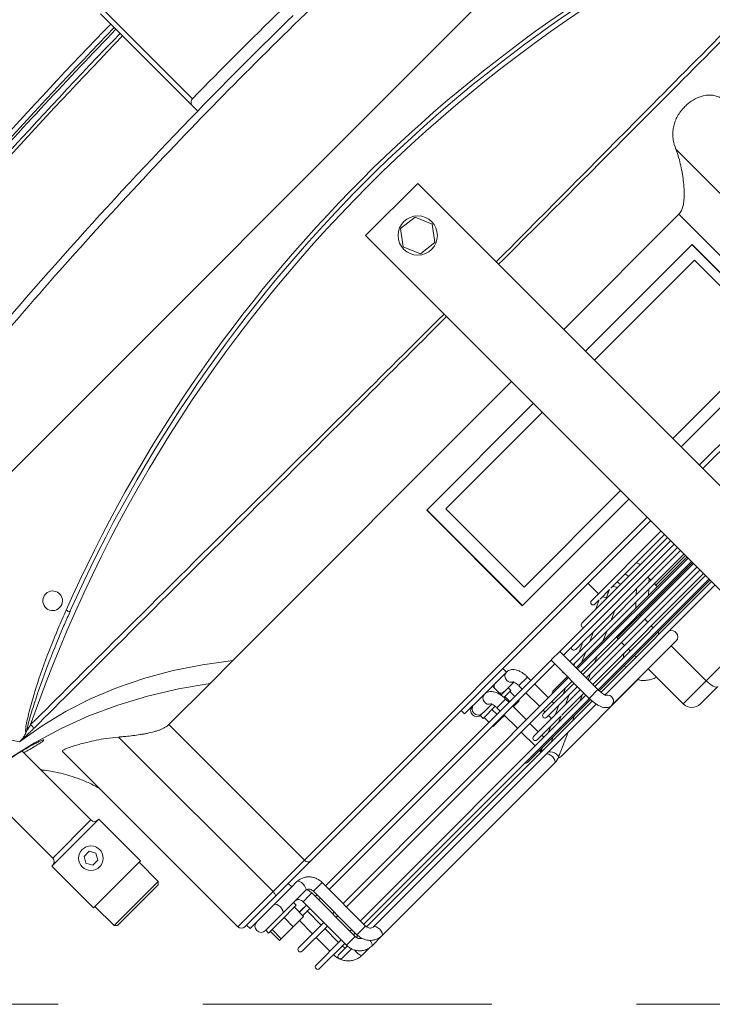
# Model space of a CAD drawing. Header units: millimetres. Extents: x -96593 to 66336, y -23969 to 7139.
# Tile 252 of 256: x -74155 to -74132, y -5433 to -5399. Entities that reach past the tile are written whole.
import ezdxf

# ---------------------------------------------------------------- set-up
doc = ezdxf.new("R2010")
doc.units = ezdxf.units.MM
doc.linetypes.add('DASHED', pattern=[0.75, 0.5, -0.25])
doc.layers.add('mm_punktwstawienia', color=1, linetype='Continuous', lineweight=50)
doc.layers.add('PG_PODCIĄGI', color=1, linetype='DASHED', lineweight=18)

# ---------------------------------------------------------------- blocks, each defined once
blk = doc.blocks.new('W_Gorny')
at = {"color": 7, "linetype": 'Continuous', "lineweight": 13}
for p, q in [((143.801, 230.641), (143.801, 206.024)), ((146.801, 230.641), (146.801, 206.024)), ((139.97, 229.124), (140.968, 229.124)), ((139.47, 228.624), (139.47, 226.614)), ((140.8, 228.624), (139.47, 228.624)), ((143.801, 228.624), (140.8, 228.624)), ((140.8, 228.624), (140.8, 226.614)), ((123.446, 226.614), (123.017, 226.614)), ((124.155, 226.624), (123.553, 226.624)), ((134.088, 226.624), (124.155, 226.624)), ((135.351, 226.124), (134.358, 226.567)), ((138.886, 226.624), (134.468, 226.624)), ((141.083, 226.614), (137.383, 226.614)), ((122.852, 225.774), (121.401, 225.774)), ((122.878, 226.124), (122.351, 226.124)), ((122.351, 225.924), (122.841, 225.924)), ((122.852, 225.874), (122.852, 223.374)), ((123.209, 225.874), (122.852, 225.874)), ((123.352, 225.874), (123.209, 225.874)), ((123.351, 225.924), (123.457, 225.924)), ((123.352, 223.374), (123.352, 225.874)), ((123.453, 225.774), (123.352, 225.774)), ((123.453, 225.874), (123.453, 223.374)), ((123.453, 225.874), (123.953, 225.874)), ((123.949, 225.924), (136.933, 225.924)), ((123.953, 223.374), (123.953, 225.874)), ((136.928, 225.774), (123.953, 225.774)), ((124.155, 226.124), (124.886, 226.124)), ((136.965, 226.124), (124.886, 226.124)), ((134.165, 225.832), (133.307, 225.832)), ((133.97, 225.924), (134.178, 225.831)), ((134.003, 225.874), (134.003, 225.832)), ((134.003, 225.874), (134.082, 225.874)), ((134.177, 225.832), (134.165, 225.832)), ((134.767, 225.832), (134.205, 225.832)), ((134.571, 225.924), (134.779, 225.832)), ((136.924, 225.832), (134.767, 225.832)), ((136.007, 225.832), (135.8, 225.924)), ((136.932, 225.764), (136.932, 223.564)), ((136.932, 225.764), (136.956, 225.764)), ((136.956, 225.764), (137.432, 225.764)), ((143.801, 225.832), (137.427, 225.832)), ((143.801, 225.774), (137.43, 225.774)), ((137.432, 223.564), (137.432, 225.764)), ((137.435, 225.924), (143.801, 225.924)), ((137.48, 226.114), (137.603, 226.114)), ((143.801, 226.124), (137.678, 226.124)), ((138.883, 225.832), (138.86, 225.924)), ((139.47, 225.924), (139.47, 225.832)), ((140.8, 225.924), (140.8, 225.832)), ((121.401, 225.574), (122.852, 225.574)), ((122.201, 225.574), (122.201, 224.774)), ((122.701, 224.774), (122.701, 225.574)), ((123.352, 225.574), (123.453, 225.574)), ((123.953, 225.574), (136.932, 225.574)), ((134.003, 225.574), (134.003, 224.774)), ((135.004, 225.459), (134.235, 225.459)), ((134.503, 225.459), (134.503, 225.574)), ((134.756, 225.574), (135.018, 225.457)), ((135.015, 225.459), (135.004, 225.459)), ((135.605, 225.459), (135.045, 225.459)), ((135.357, 225.574), (135.618, 225.458)), ((136.932, 225.459), (135.658, 225.459)), ((136.845, 225.459), (136.585, 225.574)), ((137.432, 225.574), (143.801, 225.574)), ((143.801, 225.459), (137.432, 225.459)), ((139.47, 225.574), (139.47, 225.459)), ((140.8, 225.574), (140.8, 225.459)), ((134.235, 225.259), (136.932, 225.259)), ((134.503, 224.774), (134.503, 225.259)), ((135.843, 225.085), (135.163, 225.085)), ((135.267, 225.259), (135.267, 225.085)), ((135.464, 225.259), (135.853, 225.085)), ((135.767, 225.085), (135.767, 225.124)), ((135.853, 225.085), (135.843, 225.085)), ((135.854, 225.085), (135.854, 225.085)), ((136.443, 225.085), (135.886, 225.085)), ((136.065, 225.259), (136.454, 225.085)), ((136.499, 225.085), (136.443, 225.085)), ((136.932, 225.085), (136.499, 225.085)), ((137.432, 225.259), (143.801, 225.259)), ((137.683, 225.085), (137.432, 225.197)), ((143.801, 225.085), (137.432, 225.085)), ((139.47, 225.259), (139.47, 225.085)), ((140.8, 225.259), (140.8, 225.085)), ((122.852, 224.774), (121.401, 224.774)), ((121.401, 224.574), (122.852, 224.574)), ((122.201, 224.574), (122.201, 223.814)), ((122.701, 223.774), (122.701, 224.574)), ((123.453, 224.774), (123.352, 224.774)), ((123.352, 224.574), (123.453, 224.574)), ((136.932, 224.774), (123.953, 224.774)), ((123.953, 224.574), (136.932, 224.574)), ((134.003, 224.574), (134.003, 223.774)), ((134.503, 223.774), (134.503, 224.574)), ((135.163, 224.885), (136.932, 224.885)), ((135.267, 224.885), (135.267, 224.774)), ((135.267, 224.574), (135.267, 223.774)), ((135.767, 224.774), (135.767, 224.885)), ((135.767, 223.774), (135.767, 224.574)), ((136.302, 224.885), (136.551, 224.774)), ((136.903, 224.885), (136.932, 224.873)), ((137.432, 224.885), (143.801, 224.885)), ((143.801, 224.774), (137.432, 224.774)), ((137.432, 224.574), (143.801, 224.574)), ((138.381, 224.774), (138.132, 224.885)), ((139.47, 224.885), (139.47, 224.824)), ((139.47, 224.824), (140.8, 224.824)), ((140.8, 224.885), (140.8, 224.824)), ((140.8, 224.824), (143.801, 224.824)), ((136.09, 224.512), (136.932, 224.512)), ((137.432, 224.512), (143.801, 224.512)), ((137.432, 224.382), (137.529, 224.339)), ((137.521, 224.339), (137.432, 224.339)), ((137.529, 224.339), (137.521, 224.339)), ((138.119, 224.339), (137.567, 224.339)), ((137.741, 224.512), (138.131, 224.339)), ((143.801, 224.339), (138.177, 224.339)), ((139.359, 224.339), (138.97, 224.512)), ((140.857, 224.512), (141.042, 224.339)), ((141.773, 224.339), (141.588, 224.512)), ((142.101, 224.424), (142.101, 224.339)), ((143.801, 224.424), (142.101, 224.424)), ((121.061, 223.814), (121.061, 223.284)), ((121.061, 223.814), (121.159, 223.814)), ((121.159, 223.814), (121.159, 223.284)), ((121.159, 223.814), (121.852, 223.814)), ((121.852, 223.814), (121.852, 223.284)), ((121.852, 223.814), (122.448, 223.814)), ((122.448, 223.814), (122.448, 223.284)), ((122.852, 223.774), (122.448, 223.774)), ((123.453, 223.774), (123.352, 223.774)), ((136.932, 223.774), (123.953, 223.774)), ((133.357, 223.814), (133.357, 223.774)), ((133.357, 223.814), (133.814, 223.814)), ((133.814, 223.814), (133.814, 223.774)), ((133.814, 223.814), (134.003, 223.814)), ((134.503, 223.814), (134.558, 223.814)), ((134.558, 223.814), (134.558, 223.774)), ((134.558, 223.814), (134.846, 223.814)), ((134.846, 223.814), (134.846, 223.774)), ((137.432, 224.139), (143.801, 224.139)), ((143.801, 223.774), (137.432, 223.774)), ((138.358, 223.966), (137.946, 223.966)), ((137.977, 224.139), (138.368, 223.965)), ((138.964, 223.966), (138.358, 223.966)), ((138.579, 224.139), (138.968, 223.966)), ((143.801, 223.966), (138.964, 223.966)), ((140.196, 223.966), (139.807, 224.139)), ((141.255, 224.139), (141.44, 223.966)), ((142.101, 224.031), (141.987, 224.139)), ((142.101, 224.139), (142.101, 223.966)), ((122.448, 223.574), (122.852, 223.574)), ((122.448, 223.564), (122.701, 223.564)), ((122.701, 223.564), (122.701, 223.574)), ((123.209, 223.374), (122.852, 223.374)), ((123.352, 223.374), (123.209, 223.374)), ((123.352, 223.574), (123.453, 223.574)), ((123.453, 223.374), (123.953, 223.374)), ((123.953, 223.574), (136.932, 223.574)), ((133.357, 223.574), (133.357, 223.284)), ((133.814, 223.574), (133.814, 223.284)), ((134.003, 223.574), (134.003, 223.374)), ((134.003, 223.374), (134.503, 223.374)), ((134.503, 223.374), (134.503, 223.574)), ((134.558, 223.574), (134.558, 223.284)), ((134.846, 223.574), (134.846, 223.284)), ((135.267, 223.574), (135.267, 223.374)), ((135.292, 223.374), (135.267, 223.374)), ((135.767, 223.374), (135.292, 223.374)), ((135.767, 223.374), (135.767, 223.574)), ((136.932, 223.564), (136.956, 223.564)), ((136.956, 223.564), (137.432, 223.564)), ((137.432, 223.574), (143.801, 223.574)), ((138.874, 223.392), (143.801, 223.392)), ((139.653, 223.392), (140.046, 223.217)), ((140.254, 223.392), (140.644, 223.219)), ((121.341, 223.124), (120.941, 223.124)), ((120.954, 223.284), (120.954, 223.124)), ((121.667, 223.284), (120.954, 223.284)), ((121.667, 223.124), (121.341, 223.124)), ((122.554, 223.284), (121.667, 223.284)), ((122.405, 223.124), (121.667, 223.124)), ((123.252, 223.124), (122.405, 223.124)), ((122.554, 223.124), (122.554, 223.284)), ((133.301, 223.284), (133.301, 223.124)), ((133.997, 223.284), (133.301, 223.284)), ((133.636, 223.124), (133.301, 223.124)), ((133.962, 223.124), (133.636, 223.124)), ((134.9, 223.124), (134.483, 223.124)), ((134.501, 222.624), (134.501, 223.124)), ((134.502, 223.284), (134.901, 223.284)), ((135.226, 223.124), (134.9, 223.124)), ((134.901, 223.124), (134.901, 223.284)), ((140.042, 223.219), (139.801, 223.219)), ((139.801, 223.019), (143.801, 223.019)), ((140.643, 223.219), (140.097, 223.219)), ((140.201, 223.019), (140.201, 222.424)), ((143.801, 223.219), (140.72, 223.219)), ((120.554, 222.624), (120.554, 222.424)), ((121.754, 222.624), (120.554, 222.624)), ((122.935, 222.624), (121.754, 222.624)), ((122.935, 222.624), (123.252, 222.624)), ((122.954, 222.424), (122.954, 222.624)), ((132.901, 222.624), (132.901, 222.424)), ((133.888, 222.624), (132.901, 222.624)), ((133.888, 222.624), (134.038, 222.624)), ((135.152, 222.624), (134.038, 222.624)), ((135.152, 222.624), (135.303, 222.624)), ((135.301, 222.424), (135.301, 222.624)), ((120.254, 222.224), (120.254, 212.138)), ((122.281, 222.224), (120.254, 222.224)), ((120.454, 222.424), (122.211, 222.424)), ((122.211, 222.424), (124.25, 222.424)), ((122.281, 213.337), (122.281, 222.224)), ((124.08, 222.224), (122.281, 222.224)), ((124.08, 222.224), (124.08, 214.424)), ((143.801, 222.224), (124.08, 222.224)), ((124.25, 222.424), (143.801, 222.424)), ((146.801, 222.424), (153.36, 222.424)), ((153.425, 222.224), (146.801, 222.224)), ((153.425, 214.424), (153.425, 222.224)), ((155.207, 222.224), (155.207, 212.464)), ((137.666, 221.174), (143.801, 221.174)), ((137.666, 215.674), (137.666, 221.174)), ((137.675, 215.674), (137.675, 221.174)), ((146.801, 221.174), (152.937, 221.174)), ((152.927, 215.674), (152.927, 221.174)), ((152.937, 221.174), (152.937, 215.674)), ((138.251, 216.193), (138.251, 220.693)), ((143.801, 220.693), (138.251, 220.693)), ((152.551, 220.693), (146.801, 220.693)), ((152.551, 216.193), (152.551, 220.693)), ((116.831, 218.724), (116.731, 218.624)), ((116.731, 218.624), (116.731, 217.524)), ((119.271, 218.624), (116.731, 218.624)), ((116.831, 218.724), (119.171, 218.724)), ((119.271, 218.624), (119.171, 218.724)), ((119.271, 217.524), (119.271, 218.624)), ((116.651, 217.524), (116.651, 215.124)), ((119.351, 217.524), (116.651, 217.524)), ((119.351, 215.124), (119.351, 217.524)), ((117.857, 216.274), (117.713, 216.024)), ((118.146, 216.274), (117.857, 216.274)), ((118.29, 216.024), (118.146, 216.274)), ((143.801, 216.193), (138.251, 216.193)), ((152.551, 216.193), (146.801, 216.193)), ((117.713, 216.024), (117.857, 215.774)), ((117.857, 215.774), (118.146, 215.774)), ((118.146, 215.774), (118.29, 216.024)), ((137.666, 215.674), (143.801, 215.674)), ((146.801, 215.674), (152.937, 215.674)), ((119.351, 215.124), (116.651, 215.124)), ((116.901, 214.924), (116.901, 210.404)), ((119.101, 214.924), (116.901, 214.924)), ((119.101, 210.962), (119.101, 214.924)), ((124.08, 214.424), (126.454, 214.424)), ((126.454, 214.424), (127.759, 214.424)), ((143.801, 214.424), (127.759, 214.424)), ((153.425, 214.424), (146.801, 214.424)), ((114.001, 202.624), (119.301, 210.624)), ((119.301, 210.624), (119.408, 210.624)), ((124.298, 208.408), (124.488, 208.333)), ((145.597, 208.214), (144.851, 208.125)), ((146.047, 207.614), (145.597, 208.214)), ((124.223, 207.917), (124.379, 207.917)), ((144.851, 208.125), (144.556, 207.435)), ((144.556, 207.435), (145.006, 206.834)), ((145.751, 206.924), (146.047, 207.614)), ((145.006, 206.834), (145.751, 206.924)), ((143.801, 206.024), (146.801, 206.024)), ((176.601, 202.624), (114.001, 202.624)), ((142.551, 197.316), (142.551, 197.616)), ((142.551, 192.024), (142.551, 197.316)), ((142.751, 197.113), (142.751, 192.024))]:
    blk.add_line(p, q, dxfattribs=at)
at = {"color": 7, "linetype": 'Continuous', "lineweight": 13, "flags": 128}
for points in [[(140.8, 228.624), (140.804, 228.722), (140.813, 228.816), (140.829, 228.902), (140.849, 228.978), (140.875, 229.04), (140.904, 229.086), (140.935, 229.115), (140.968, 229.124)], [(123.017, 226.614), (122.984, 226.595), (122.957, 226.541), (122.939, 226.46), (122.933, 226.364), (122.939, 226.269), (122.944, 226.239)], [(123.66, 226.402), (123.652, 226.47), (123.629, 226.551), (123.594, 226.605), (123.553, 226.624), (123.553, 226.624)], [(124.155, 226.624), (124.196, 226.605), (124.23, 226.551), (124.254, 226.47), (124.262, 226.374), (124.254, 226.279), (124.23, 226.198), (124.196, 226.143), (124.157, 226.124)], [(134.088, 226.624), (134.129, 226.605), (134.164, 226.551), (134.187, 226.47), (134.196, 226.374), (134.187, 226.279), (134.164, 226.198), (134.129, 226.143), (134.088, 226.124)], [(134.358, 226.567), (134.376, 226.553), (134.392, 226.502), (134.388, 226.427), (134.364, 226.338), (134.324, 226.249), (134.273, 226.174), (134.221, 226.124)], [(134.468, 226.624), (134.382, 226.605), (134.336, 226.578)], [(139.47, 224.824), (139.474, 224.785), (139.476, 224.774)], [(140.8, 224.824), (140.802, 224.785), (140.803, 224.774)], [(121.942, 223.124), (121.983, 223.105), (122.018, 223.051), (122.041, 222.97), (122.049, 222.874), (122.041, 222.779), (122.018, 222.698), (121.983, 222.643), (121.942, 222.624)], [(123.252, 223.124), (123.293, 223.105), (123.327, 223.051), (123.351, 222.97), (123.359, 222.874), (123.351, 222.779), (123.327, 222.698), (123.293, 222.643), (123.252, 222.624)], [(140.479, 223.219), (140.494, 223.279), (140.495, 223.285)], [(122.211, 222.424), (122.224, 222.421), (122.237, 222.409), (122.25, 222.391), (122.26, 222.366), (122.269, 222.335), (122.275, 222.301), (122.279, 222.263), (122.281, 222.224)], [(126.454, 214.424), (125.388, 213.67), (124.294, 212.992), (123.174, 212.393), (122.031, 211.874), (120.869, 211.436), (119.691, 211.081), (118.501, 210.81), (117.301, 210.624)], [(127.759, 214.424), (126.774, 213.674), (125.763, 212.999), (124.728, 212.401), (123.672, 211.882), (122.599, 211.444), (121.51, 211.088), (120.41, 210.814), (119.301, 210.624)], [(120.105, 210.649), (120.105, 210.64), (120.105, 210.626), (120.105, 210.606), (120.105, 210.582), (120.106, 210.553), (120.106, 210.521), (120.106, 210.486), (120.106, 210.451)]]:
    blk.add_lwpolyline(points, dxfattribs=at)
at = {"color": 7, "linetype": 'Continuous', "lineweight": 13}
for centre, radius in [((118.001, 216.024), 0.5), ((145.301, 207.524), 0.8)]:
    blk.add_circle(centre, radius, dxfattribs=at)
for centre, radius, start, end in [((139.97, 228.624), 0.5, 90, 180), ((137.368, 226.362), 0.252, 303.6014, 86.5847), ((139.312, 226.494), 0.446, 141.735, 164.396), ((141.069, 226.363), 0.252, 288.4787, 86.8545), ((121.401, 225.674), 0.1, 90, 270), ((122.351, 226.024), 0.1, 90, 270), ((133.307, 225.732), 0.1, 90, 154.8807), ((134.235, 225.359), 0.1, 90, 270), ((135.163, 224.985), 0.1, 90, 270), ((121.401, 224.674), 0.1, 90, 270), ((136.09, 224.612), 0.1, 202.1878, 270), ((137.018, 224.239), 0.1, 149.8476, 210.1524), ((141.901, 224.424), 0.2, 0, 26.0287), ((137.946, 223.866), 0.1, 90, 245.8404), ((138.874, 223.492), 0.1, 124.8944, 270), ((139.854, 223.568), 0.504, 316.1607, 336.2596), ((140.469, 223.561), 0.49, 315.66, 339.8159), ((140.589, 223.372), 0.515, 342.6771, 2.2333), ((141.065, 223.369), 0.491, 342.1973, 2.7134), ((120.941, 222.874), 0.25, 90, 270), ((133.348, 222.874), 0.25, 90, 270), ((133.436, 222.874), 0.251, 94.6993, 265.3007), ((134.059, 222.876), 0.253, 114.9048, 265.517), ((134.684, 222.903), 0.221, 91.1796, 145.8045), ((135.33, 222.88), 0.253, 119.6983, 181.2385), ((139.801, 223.119), 0.1, 90, 270), ((134.684, 222.846), 0.221, 214.1971, 268.8196), ((135.313, 222.861), 0.237, 176.7863, 267.4014), ((120.454, 222.224), 0.2, 90, 180), ((124.267, 222.238), 0.187, 95.057, 184.2914), ((116.701, 214.924), 0.2, 0, 90), ((119.301, 214.924), 0.2, 90, 180), ((145.301, 262.47), 57.8, 244.15669, 295.84331), ((125.081, 207.964), 0.699, 148.0914, 162.1043), ((145.301, 262.502), 58.2, 248.97043, 291.02957), ((145.301, 262.47), 58, 248.97043, 291.02957), ((124.301, 207.524), 0.4, 101.2547, 78.7453), ((145.301, 386.596), 189.5, 269.22898, 270.77102), ((145.301, 381.596), 188.8, 260.45722, 269.16542), ((145.301, 381.596), 189, 260.45722, 269.1663)]:
    blk.add_arc(centre, radius, start, end, dxfattribs=at)
for points, knots in [([(139.47, 227.093), (139.435, 227.081), (139.342, 227.049), (139.206, 226.972), (139.069, 226.876), (138.995, 226.802), (138.961, 226.768)], [0, 0, 0, 0, 0.181655, 0.480164, 0.765854, 1, 1, 1, 1]), ([(123.017, 226.614), (122.983, 226.613), (122.898, 226.61), (122.762, 226.577), (122.618, 226.512), (122.488, 226.419), (122.378, 226.302), (122.291, 226.165), (122.232, 226.012), (122.204, 225.876), (122.202, 225.793), (122.201, 225.764)], [0, 0, 0, 0, 0.077253, 0.199091, 0.320946, 0.442948, 0.565287, 0.688081, 0.811367, 0.935111, 1, 1, 1, 1]), ([(123.553, 226.624), (123.521, 226.623), (123.442, 226.62), (123.317, 226.586), (123.187, 226.52), (123.073, 226.428), (122.978, 226.313), (122.907, 226.179), (122.861, 226.031), (122.855, 225.927), (122.852, 225.874)], [0, 0, 0, 0, 0.0855141, 0.2142635, 0.3429291, 0.4719751, 0.6018345, 0.7327117, 0.864602, 1, 1, 1, 1]), ([(124.155, 226.624), (124.123, 226.623), (124.043, 226.62), (123.918, 226.586), (123.788, 226.52), (123.674, 226.428), (123.579, 226.313), (123.508, 226.179), (123.462, 226.031), (123.456, 225.927), (123.453, 225.874)], [0, 0, 0, 0, 0.085514, 0.214263, 0.342929, 0.471975, 0.601835, 0.732712, 0.864602, 1, 1, 1, 1]), ([(134.358, 226.567), (134.329, 226.578), (134.254, 226.608), (134.161, 226.623), (134.101, 226.624), (134.088, 226.624)], [0, 0, 0, 0, 0.3420236, 0.8649809, 1, 1, 1, 1]), ([(134.468, 226.624), (134.433, 226.622), (134.377, 226.618), (134.329, 226.593), (134.311, 226.584)], [0, 0, 0, 0, 0.6250924, 1, 1, 1, 1]), ([(137.383, 226.614), (137.351, 226.612), (137.287, 226.606), (137.203, 226.564), (137.134, 226.506), (137.076, 226.431), (137.025, 226.333), (136.983, 226.209), (136.952, 226.062), (136.935, 225.912), (136.933, 225.811), (136.932, 225.764)], [0, 0, 0, 0, 0.091252, 0.180263, 0.269244, 0.366322, 0.480951, 0.617608, 0.754599, 0.885388, 1, 1, 1, 1]), ([(137.432, 225.764), (137.432, 225.785), (137.433, 225.845), (137.441, 225.942), (137.457, 226.039), (137.477, 226.11), (137.492, 226.15), (137.504, 226.165), (137.5, 226.162), (137.5, 226.162)], [0, 0, 0, 0, 0.107705, 0.314187, 0.517093, 0.691358, 0.848755, 0.990468, 1, 1, 1, 1]), ([(122.701, 225.764), (122.702, 225.779), (122.704, 225.827), (122.715, 225.884), (122.735, 225.918), (122.739, 225.924)], [0, 0, 0, 0, 0.26008, 0.869474, 1, 1, 1, 1]), ([(123.352, 225.874), (123.352, 225.886), (123.354, 225.927), (123.372, 225.993), (123.414, 226.059), (123.457, 226.098), (123.484, 226.107), (123.492, 226.109)], [0, 0, 0, 0, 0.107845, 0.36208, 0.618474, 0.881138, 1, 1, 1, 1]), ([(123.953, 225.874), (123.953, 225.886), (123.955, 225.927), (123.973, 225.993), (124.015, 226.06), (124.069, 226.104), (124.117, 226.122), (124.145, 226.124), (124.155, 226.124)], [0, 0, 0, 0, 0.083591, 0.280649, 0.479379, 0.682969, 0.898515, 1, 1, 1, 1]), ([(134.005, 225.924), (134.004, 225.918), (134.003, 225.902), (134.003, 225.885), (134.003, 225.874)], [0, 0, 0, 0, 0.369825, 1, 1, 1, 1]), ([(134.221, 225.83), (134.218, 225.831), (134.208, 225.832), (134.194, 225.832), (134.182, 225.832), (134.176, 225.832), (134.178, 225.832), (134.178, 225.832)], [0, 0, 0, 0, 0.108324, 0.325506, 0.639413, 0.959446, 1, 1, 1, 1]), ([(137.603, 226.115), (137.608, 226.115), (137.622, 226.114), (137.643, 226.118), (137.662, 226.121), (137.674, 226.123), (137.681, 226.124), (137.685, 226.124), (137.685, 226.124), (137.683, 226.123), (137.682, 226.122)], [0, 0, 0, 0, 0.148616, 0.390785, 0.542393, 0.655788, 0.745687, 0.835969, 0.918436, 1, 1, 1, 1]), ([(135.061, 225.457), (135.06, 225.457), (135.053, 225.458), (135.04, 225.459), (135.025, 225.459), (135.016, 225.459), (135.016, 225.458), (135.016, 225.458)], [0, 0, 0, 0, 0.045447, 0.213989, 0.471547, 0.740244, 1, 1, 1, 1]), ([(139.079, 225.574), (139.096, 225.56), (139.147, 225.515), (139.206, 225.481), (139.246, 225.459)], [0, 0, 0, 0, 0.32858, 1, 1, 1, 1]), ([(135.902, 225.084), (135.9, 225.084), (135.892, 225.085), (135.878, 225.085), (135.864, 225.085), (135.857, 225.085), (135.855, 225.085), (135.854, 225.085)], [0, 0, 0, 0, 0.070774, 0.285274, 0.613605, 0.956615, 1, 1, 1, 1]), ([(137.582, 224.338), (137.578, 224.338), (137.568, 224.339), (137.552, 224.339), (137.537, 224.338), (137.53, 224.339), (137.529, 224.339), (137.529, 224.339)], [0, 0, 0, 0, 0.101036, 0.297898, 0.596453, 0.906346, 1, 1, 1, 1]), ([(138.131, 224.339), (138.13, 224.339), (138.129, 224.339), (138.136, 224.338), (138.151, 224.339), (138.171, 224.339), (138.18, 224.339)], [0, 0, 0, 0, 0.050064, 0.313197, 0.673167, 1, 1, 1, 1]), ([(122.852, 223.374), (122.851, 223.362), (122.85, 223.322), (122.831, 223.256), (122.79, 223.189), (122.736, 223.144), (122.688, 223.126), (122.659, 223.125), (122.65, 223.124)], [0, 0, 0, 0, 0.083591, 0.280649, 0.479378, 0.68297, 0.898514, 1, 1, 1, 1]), ([(123.252, 222.624), (123.283, 222.626), (123.363, 222.629), (123.488, 222.663), (123.618, 222.728), (123.732, 222.821), (123.827, 222.936), (123.898, 223.07), (123.944, 223.218), (123.95, 223.322), (123.953, 223.374)], [0, 0, 0, 0, 0.085514, 0.214264, 0.342929, 0.471975, 0.601835, 0.732712, 0.864603, 1, 1, 1, 1]), ([(123.453, 223.374), (123.453, 223.362), (123.451, 223.322), (123.433, 223.256), (123.391, 223.189), (123.337, 223.144), (123.289, 223.126), (123.261, 223.125), (123.252, 223.124)], [0, 0, 0, 0, 0.083591, 0.280649, 0.479378, 0.68297, 0.898516, 1, 1, 1, 1]), ([(123.313, 223.139), (123.321, 223.165), (123.347, 223.241), (123.35, 223.321), (123.352, 223.374)], [0, 0, 0, 0, 0.342735, 1, 1, 1, 1]), ([(134.003, 223.374), (134.003, 223.357), (134.002, 223.307), (133.993, 223.227), (133.974, 223.152), (133.956, 223.106), (133.943, 223.089), (133.946, 223.091), (133.947, 223.092)], [0, 0, 0, 0, 0.122391, 0.359202, 0.589706, 0.781015, 0.952242, 1, 1, 1, 1]), ([(134.038, 222.624), (134.073, 222.627), (134.14, 222.633), (134.23, 222.677), (134.306, 222.739), (134.371, 222.822), (134.426, 222.926), (134.468, 223.055), (134.494, 223.197), (134.503, 223.306), (134.503, 223.364), (134.503, 223.374)], [0, 0, 0, 0, 0.108579, 0.212362, 0.316738, 0.429403, 0.557145, 0.698981, 0.840637, 0.970983, 1, 1, 1, 1]), ([(135.267, 223.374), (135.267, 223.357), (135.266, 223.307), (135.257, 223.227), (135.238, 223.152), (135.22, 223.106), (135.208, 223.089), (135.21, 223.091), (135.211, 223.092)], [0, 0, 0, 0, 0.122391, 0.359202, 0.589706, 0.781015, 0.952242, 1, 1, 1, 1]), ([(135.303, 222.624), (135.337, 222.627), (135.404, 222.633), (135.495, 222.677), (135.57, 222.739), (135.635, 222.822), (135.69, 222.926), (135.732, 223.055), (135.759, 223.197), (135.767, 223.306), (135.767, 223.364), (135.767, 223.374)], [0, 0, 0, 0, 0.1085788, 0.2123619, 0.3167379, 0.4294035, 0.5571449, 0.6989808, 0.8406373, 0.9709833, 1, 1, 1, 1]), ([(142.172, 223.219), (142.183, 223.232), (142.209, 223.262), (142.225, 223.318), (142.232, 223.364), (142.229, 223.386), (142.228, 223.392)], [0, 0, 0, 0, 0.270756, 0.636793, 0.905016, 1, 1, 1, 1]), ([(120.254, 214.27), (120.218, 214.144), (120.136, 213.86), (119.97, 213.453), (119.78, 213.063), (119.577, 212.706), (119.365, 212.389), (119.202, 212.167), (119.115, 212.064), (119.101, 212.048)], [0, 0, 0, 0, 0.156474, 0.351114, 0.522284, 0.671778, 0.839931, 0.975214, 1, 1, 1, 1]), ([(124.08, 214.424), (124.027, 214.424), (123.967, 214.416), (123.884, 214.394), (123.867, 214.389), (123.832, 214.378), (123.814, 214.372), (123.759, 214.353), (123.722, 214.338), (123.647, 214.305), (123.608, 214.286), (123.53, 214.247), (123.49, 214.225), (123.37, 214.157), (123.29, 214.108), (123.17, 214.028), (123.129, 214.001), (123.049, 213.944), (123.009, 213.915), (122.889, 213.828), (122.811, 213.768), (122.656, 213.647), (122.58, 213.586), (122.466, 213.493), (122.429, 213.461), (122.354, 213.399), (122.317, 213.368), (122.281, 213.337)], [0, 0, 0, 0, 0.125, 0.125, 0.15625, 0.15625, 0.1875, 0.1875, 0.25, 0.25, 0.3125, 0.3125, 0.375, 0.375, 0.5, 0.5, 0.5625, 0.5625, 0.625, 0.625, 0.75, 0.75, 0.875, 0.875, 0.9375, 0.9375, 1, 1, 1, 1]), ([(155.207, 212.464), (155.127, 212.648), (155.029, 212.832), (154.859, 213.11), (154.799, 213.203), (154.702, 213.342), (154.669, 213.389), (154.6, 213.481), (154.565, 213.528), (154.458, 213.665), (154.383, 213.755), (154.264, 213.887), (154.223, 213.931), (154.138, 214.017), (154.095, 214.059), (154.005, 214.14), (153.958, 214.179), (153.862, 214.253), (153.812, 214.288), (153.708, 214.348), (153.655, 214.374), (153.541, 214.413), (153.483, 214.424), (153.425, 214.424)], [0, 0, 0, 0, 0.25, 0.25, 0.375, 0.375, 0.4375, 0.4375, 0.5, 0.5, 0.625, 0.625, 0.6875, 0.6875, 0.75, 0.75, 0.8125, 0.8125, 0.875, 0.875, 0.9375, 0.9375, 1, 1, 1, 1]), ([(122.281, 213.337), (122.148, 213.229), (121.913, 213.038), (121.546, 212.785), (121.245, 212.593), (120.988, 212.441), (120.777, 212.325), (120.589, 212.228), (120.44, 212.161), (120.335, 212.122), (120.276, 212.113), (120.252, 212.12), (120.256, 212.135), (120.257, 212.138)], [0, 0, 0, 0, 0.1626599, 0.2878428, 0.4128755, 0.500543, 0.5881442, 0.676435, 0.7646341, 0.8406696, 0.9166676, 0.9835114, 1, 1, 1, 1]), ([(155.207, 212.464), (155.264, 212.349), (155.355, 212.167), (155.541, 211.949), (155.712, 211.801), (155.9, 211.684), (156.099, 211.596), (156.316, 211.536), (156.533, 211.504), (156.743, 211.499), (157.003, 211.52), (157.313, 211.597), (157.573, 211.735), (157.745, 211.882), (157.859, 212.022), (157.943, 212.185), (157.995, 212.361), (157.996, 212.485), (157.997, 212.543)], [0, 0, 0, 0, 0.1027133, 0.1627555, 0.2227216, 0.2729688, 0.3231679, 0.3737308, 0.4242718, 0.4686869, 0.5131135, 0.6011173, 0.6972965, 0.7528253, 0.8083878, 0.8744658, 0.9405833, 1, 1, 1, 1]), ([(119.986, 211.229), (119.957, 211.216), (119.898, 211.19), (119.742, 211.136), (119.537, 211.074), (119.286, 211.006), (118.993, 210.934), (118.67, 210.862), (118.321, 210.791), (117.972, 210.728), (117.627, 210.671), (117.413, 210.64), (117.304, 210.625)], [0, 0, 0, 0, 0.090827, 0.190696, 0.289998, 0.392058, 0.493915, 0.598701, 0.701432, 0.807226, 0.902357, 1, 1, 1, 1]), ([(119.101, 211.062), (119.192, 211.087), (119.383, 211.14), (119.621, 211.203), (119.811, 211.247), (119.922, 211.271), (119.947, 211.272), (119.948, 211.272)], [0, 0, 0, 0, 0.23565, 0.496417, 0.738597, 0.988341, 1, 1, 1, 1]), ([(119.948, 211.272), (119.983, 211.276), (120.046, 211.283), (120.046, 211.264), (120.025, 211.245), (119.988, 211.23), (119.986, 211.229)], [0, 0, 0, 0, 0.367171, 0.6693, 0.980364, 1, 1, 1, 1]), ([(119.408, 210.624), (119.432, 210.627), (119.458, 210.629), (119.512, 210.633), (119.539, 210.635), (119.596, 210.638), (119.625, 210.639), (119.684, 210.641), (119.714, 210.642), (119.803, 210.645), (119.863, 210.646), (119.984, 210.648), (120.044, 210.649), (120.105, 210.649)], [0, 0, 0, 0, 0.125, 0.125, 0.25, 0.25, 0.375, 0.375, 0.5, 0.5, 0.75, 0.75, 1, 1, 1, 1]), ([(119.721, 210.554), (119.633, 210.585), (119.53, 210.621), (119.422, 210.624), (119.408, 210.624)], [0, 0, 0, 0, 0.862276, 1, 1, 1, 1]), ([(124.416, 208.179), (124.168, 208.276), (123.424, 208.568), (122.202, 209.098), (121.004, 209.691), (120.211, 210.17), (119.846, 210.408), (119.741, 210.531), (119.721, 210.554)], [0, 0, 0, 0, 0.1510263, 0.4536833, 0.7561941, 0.9072997, 0.98295, 1, 1, 1, 1]), ([(119.821, 210.511), (119.82, 210.511), (119.818, 210.512), (119.802, 210.519), (119.769, 210.533), (119.738, 210.546), (119.721, 210.554)], [0, 0, 0, 0, 0.009446, 0.064272, 0.483962, 1, 1, 1, 1]), ([(120.105, 210.649), (121.673, 210.651), (127.795, 210.66), (135.694, 210.686), (142.024, 210.682), (143.801, 210.681)], [0, 0, 0, 0, 0.198524, 0.775011, 1, 1, 1, 1]), ([(146.801, 210.679), (149.701, 210.678), (156, 210.675), (163.898, 210.659), (168.897, 210.651), (170.497, 210.649)], [0, 0, 0, 0, 0.367071, 0.797446, 1, 1, 1, 1]), ([(119.821, 210.511), (119.928, 210.443), (120.26, 210.235), (121.08, 209.812), (122.276, 209.239), (123.436, 208.746), (124.114, 208.48), (124.298, 208.408)], [0, 0, 0, 0, 0.0769784, 0.2371484, 0.5588576, 0.8806243, 1, 1, 1, 1]), ([(143.801, 210.541), (142.025, 210.535), (135.694, 210.516), (127.796, 210.464), (121.674, 210.453), (120.106, 210.451)], [0, 0, 0, 0, 0.224954, 0.801465, 1, 1, 1, 1]), ([(170.497, 210.451), (168.897, 210.453), (163.898, 210.461), (155.999, 210.513), (149.701, 210.532), (146.801, 210.541)], [0, 0, 0, 0, 0.202565, 0.632935, 1, 1, 1, 1]), ([(114.001, 200.505), (115.66, 200.24), (118.977, 199.709), (123.974, 199.082), (128.981, 198.579), (133.997, 198.212), (139.019, 197.978), (144.045, 197.878), (148.931, 197.91), (153.676, 198.063), (158.278, 198.323), (162.874, 198.695), (167.462, 199.182), (172.041, 199.773), (175.081, 200.261), (176.601, 200.505)], [0, 0, 0, 0, 0.080142, 0.160209, 0.240216, 0.320178, 0.400109, 0.480022, 0.559931, 0.633191, 0.70647, 0.77978, 0.853131, 0.926534, 1, 1, 1, 1]), ([(142.551, 197.316), (142.551, 197.293), (142.555, 197.271), (142.57, 197.227), (142.582, 197.206), (142.607, 197.176), (142.616, 197.167), (142.637, 197.15), (142.649, 197.142), (142.675, 197.129), (142.689, 197.123), (142.719, 197.115), (142.735, 197.113), (142.751, 197.113)], [0, 0, 0, 0, 0.25, 0.25, 0.5, 0.5, 0.625, 0.625, 0.75, 0.75, 0.875, 0.875, 1, 1, 1, 1]), ([(114.001, 195.89), (115.181, 195.692), (116.361, 195.505), (118.726, 195.154), (119.91, 194.989), (123.466, 194.53), (125.844, 194.268), (132.989, 193.62), (137.769, 193.368), (142.551, 193.299)], [0, 0, 0, 0, 0.125, 0.125, 0.25, 0.25, 0.5, 0.5, 1, 1, 1, 1]), ([(142.551, 193.157), (137.769, 193.227), (132.989, 193.478), (125.844, 194.126), (123.467, 194.387), (118.725, 194.999), (116.36, 195.35), (114.001, 195.746)], [0, 0, 0, 0, 0.5, 0.5, 0.75, 0.75, 1, 1, 1, 1]), ([(114.001, 195.505), (115.326, 195.291), (117.973, 194.864), (121.959, 194.329), (125.952, 193.874), (130.016, 193.5), (134.148, 193.211), (138.348, 193.004), (141.15, 192.945), (142.551, 192.916)], [0, 0, 0, 0, 0.140247, 0.280386, 0.420433, 0.560405, 0.706978, 0.853504, 1, 1, 1, 1])]:
    blk.add_open_spline(points, degree=3, knots=knots, dxfattribs=at)
for points in [[(120.106, 210.451), (120.011, 210.471), (119.915, 210.491), (119.821, 210.511)], [(114.001, 200.205), (123.455, 198.618), (132.999, 197.755), (142.551, 197.616)], [(142.551, 197.616), (144.385, 197.589), (146.218, 197.589), (148.051, 197.616)]]:
    blk.add_open_spline(points, degree=3, dxfattribs=at)
blk = doc.blocks.new('A$C2E197AD3')
at = {"layer": 'PG_PODCIĄGI', "color": 252, "ltscale": 20}
blk.add_lwpolyline([(924.843, 1727.5), (2778.843, 1727.5)], dxfattribs=at)
at = {"color": 252, "lineweight": 13, "xscale": -0.8500000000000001, "yscale": 0.8500000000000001, "zscale": 0.8500000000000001, "rotation": 224.999999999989}
blk.add_blockref('W_Gorny', (2475.214, 1791.465), dxfattribs=at)

msp = doc.modelspace()

# ---------------------------------------------------------------- block references
at = {"layer": 'mm_punktwstawienia', "lineweight": 60}
msp.add_blockref('A$C2E197AD3', (-76828.964, -7160.741), dxfattribs=at)

doc.saveas('drawing.dxf')
